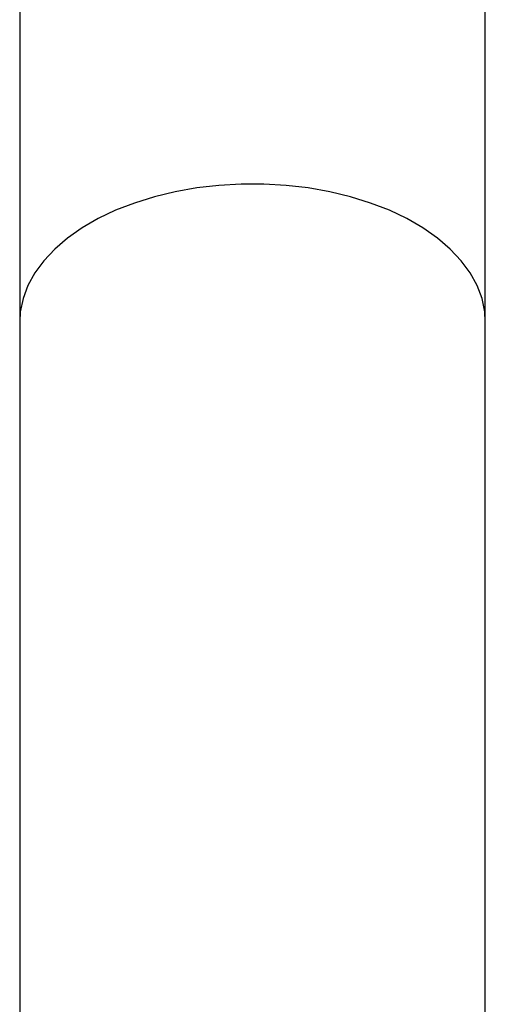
# Model space of a CAD drawing. Header units: inches. Extents: x 41.7 to 125.9, y 54.1 to 147.1.
# Tile 9 of 59: x 44.7 to 46.2, y 59 to 62.2. Entities that reach past the tile are written whole.
import ezdxf

# ---------------------------------------------------------------- set-up
doc = ezdxf.new("R2010")
doc.units = ezdxf.units.IN
doc.header["$LTSCALE"] = 20
doc.header["$MEASUREMENT"] = 0

msp = doc.modelspace()

# ---------------------------------------------------------------- linework, layer by layer
for p, q in [((44.679, 82.9235), (44.679, 61.1982)), ((46.179, 61.1982), (46.179, 82.9235)), ((44.679, 61.1982), (44.679, 56.4288)), ((46.179, 56.4288), (46.179, 61.1982))]:
    msp.add_line(p, q)
at = {"flags": 128}
msp.add_lwpolyline([(46.179, 61.1982), (46.177, 61.2304), (46.1683, 61.273), (46.1526, 61.3149), (46.1302, 61.3557), (46.1013, 61.395), (46.0661, 61.4325), (46.0249, 61.4678), (45.9782, 61.5006), (45.9263, 61.5306), (45.8698, 61.5574), (45.8092, 61.5809), (45.745, 61.6009), (45.6779, 61.6171), (45.6085, 61.6293), (45.5373, 61.6376), (45.4652, 61.6417), (45.3927, 61.6417), (45.3206, 61.6376), (45.2495, 61.6293), (45.18, 61.6171), (45.1129, 61.6009), (45.0488, 61.5809), (44.9881, 61.5574), (44.9316, 61.5306), (44.8798, 61.5006), (44.833, 61.4678), (44.7919, 61.4325), (44.7567, 61.395), (44.7277, 61.3557), (44.7053, 61.3149), (44.6897, 61.273), (44.6809, 61.2304), (44.679, 61.1982)], dxfattribs=at)

doc.saveas('drawing.dxf')
